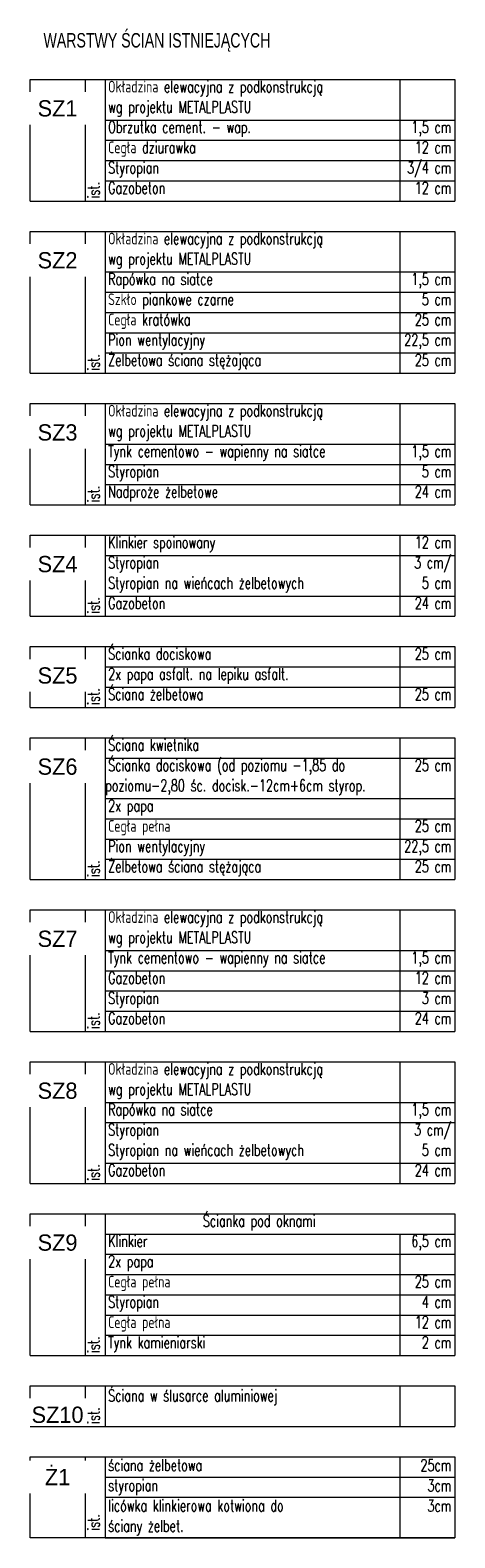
# Model space of a CAD drawing. Header units: centimetres. Extents: x -228435 to 111511, y -89367 to 428125.
# Tile 4 of 219: x -228160 to -213460, y 53839 to 105945. Entities that reach past the tile are written whole.
import ezdxf
from ezdxf.enums import TextEntityAlignment as Align

# ---------------------------------------------------------------- set-up
doc = ezdxf.new("R2010")
doc.units = ezdxf.units.CM
doc.header["$LTSCALE"] = 50
for name, color, linetype in [('ARCH_INFO_OPISY', 8, 'Continuous'), ('Pu1$0$ARCH_INFO_OPISY', 8, 'Continuous'), ('RYSUNKOWE_XREF', 8, 'Continuous')]:
    doc.layers.add(name, color=color, linetype=linetype)
doc.layers.add('ARCH_TABELKA', color=8, linetype='Continuous', lineweight=5)
doc.layers.add('Pu1$0$ARCH_TABELKA', color=8, linetype='Continuous', lineweight=5)
doc.styles.add('Arial', font='ARIAL.TTF')
doc.styles.add('Pu1$0$Romans', font='Romans.shx')
doc.styles.add('Pu1$0$Standard', font='txt')
doc.styles.add('Romans', font='Romans.shx')

# ---------------------------------------------------------------- blocks, each defined once
blk = doc.blocks.new('Ż1')
at = {"layer": 'ARCH_TABELKA'}
blk.add_line((-41322, 4632.7), (-41322, 4352.7), dxfattribs=at)
blk.add_lwpolyline([(-42602, 4632.7), (-41132, 4632.7), (-41132, 4352.7), (-42602, 4352.7)], close=True, dxfattribs=at)
for points in [[(-42412, 4632.7), (-42412, 4352.7)], [(-42342, 4632.7), (-42342, 4352.7)], [(-42342, 4562.7), (-41132, 4562.7)], [(-42342, 4492.7), (-41132, 4492.7)], [(-42342, 4352.7), (-41132, 4352.7)]]:
    blk.add_lwpolyline(points, dxfattribs=at)
at = {"layer": 'ARCH_INFO_OPISY', "color": 191, "style": 'Romans', "width": 0.7}
for s, p in [('ściana żelbetowa', (-42331.9, 4583.8)), ('styropian', (-42331.9, 4513.8)), ('licówka klinkierowa kotwiona do', (-42331.9, 4443.8)), ('ściany żelbet.', (-42331.9, 4373.8))]:
    blk.add_text(s, height=40.5, dxfattribs=at).set_placement(p)
for s, p in [('25cm', (-41144.3, 4583.4)), ('3cm', (-41144.3, 4513.4)), ('3cm', (-41144.3, 4443.4))]:
    blk.add_text(s, height=40.5, dxfattribs=at).set_placement(p, align=Align.RIGHT)
blk.add_text('ist.', height=40.5, rotation=90, dxfattribs=at).set_placement((-42361.8, 4377.9))
at = {"layer": 'Pu1$0$ARCH_INFO_OPISY', "color": 191, "insert": (-42507, 4562.7), "char_height": 56.25, "width": 190, "attachment_point": 5, "style": 'Pu1$0$Standard', "bg_fill": 2}
blk.add_mtext('Ż1', dxfattribs=at)
blk = doc.blocks.new('SZ2')
at = {"layer": 'Pu1$0$ARCH_TABELKA'}
for p, q in [((-42342, 4247.7), (-42342, 3757.7)), ((-41322, 4247.7), (-41322, 3757.7))]:
    blk.add_line(p, q, dxfattribs=at)
for points in [[(-42602, 3757.7), (-42602, 4247.7), (-41132, 4247.7), (-41132, 3757.7)], [(-42412, 4247.7), (-42412, 3757.7)], [(-42342, 4107.7), (-41132, 4107.7)], [(-42342, 4037.7), (-41132, 4037.7)], [(-42342, 3967.7), (-41132, 3967.7)], [(-42342, 3897.7), (-41132, 3897.7)], [(-42342, 3827.7), (-41132, 3827.7)], [(-42602, 3757.7), (-41132, 3757.7)], [(-42342, 3757.7), (-41132, 3757.7)]]:
    blk.add_lwpolyline(points, dxfattribs=at)
at = {"layer": 'Pu1$0$ARCH_INFO_OPISY', "color": 191, "style": 'Pu1$0$Romans', "width": 0.7}
for s, p in [('Okładzina elewacyjna z podkonstrukcją', (-42332, 4202.9)), ('wg projektu METALPLASTU', (-42332, 4132.9)), ('Rapówka na siatce', (-42332, 4062.9)), ('Szkło piankowe czarne', (-42332, 3992.9)), ('Cegła kratówka', (-42332, 3922.9)), ('Pion wentylacyjny', (-42332, 3852.9)), ('Żelbetowa ściana stężająca', (-42332, 3782.9))]:
    blk.add_text(s, height=40.5, dxfattribs=at).set_placement(p)
for s, p in [('1,5 cm', (-41144.3, 4062.9)), (' 5 cm', (-41144.3, 3992.9)), ('25 cm', (-41144.3, 3922.9)), ('22,5 cm', (-41144.3, 3852.9)), ('25 cm', (-41144.3, 3782.9))]:
    blk.add_text(s, height=40.5, dxfattribs=at).set_placement(p, align=Align.RIGHT)
blk.add_text('ist.', height=40.5, rotation=90, dxfattribs=at).set_placement((-42361.8, 3766.9))
at = {"layer": 'Pu1$0$ARCH_INFO_OPISY', "color": 191, "insert": (-42507, 4147.7), "char_height": 56.25, "width": 190, "attachment_point": 5, "style": 'Pu1$0$Standard', "bg_fill": 2}
blk.add_mtext('SZ2', dxfattribs=at)
blk = doc.blocks.new('SZ3')
at = {"layer": 'Pu1$0$ARCH_TABELKA'}
for p, q in [((-40792, 3033.3), (-40792, 2683.3)), ((-39772, 3033.3), (-39772, 2683.3))]:
    blk.add_line(p, q, dxfattribs=at)
for points in [[(-41052, 2683.3), (-41052, 3033.3), (-39582, 3033.3), (-39582, 2683.3)], [(-40862, 3033.3), (-40862, 2683.3)], [(-40792, 2893.3), (-39582, 2893.3)], [(-40792, 2823.3), (-39582, 2823.3)], [(-40792, 2753.3), (-39582, 2753.3)], [(-41052, 2683.3), (-39582, 2683.3)], [(-40792, 2683.3), (-39582, 2683.3)]]:
    blk.add_lwpolyline(points, dxfattribs=at)
at = {"layer": 'Pu1$0$ARCH_INFO_OPISY', "color": 191, "style": 'Pu1$0$Romans', "width": 0.7}
for s, p in [('Okładzina elewacyjna z podkonstrukcją', (-40782, 2988.5)), ('wg projektu METALPLASTU', (-40782, 2918.5)), ('Tynk cementowo - wapienny na siatce', (-40782, 2848.5)), ('Styropian', (-40782, 2778.5)), ('Nadproże żelbetowe', (-40782, 2708.5))]:
    blk.add_text(s, height=40.5, dxfattribs=at).set_placement(p)
for s, p in [('1,5 cm', (-39594.3, 2848.5)), (' 5 cm', (-39594.3, 2778.5)), ('24 cm', (-39594.3, 2708.5))]:
    blk.add_text(s, height=40.5, dxfattribs=at).set_placement(p, align=Align.RIGHT)
blk.add_text('ist.', height=40.5, rotation=90, dxfattribs=at).set_placement((-40811.8, 2692.5))
at = {"layer": 'Pu1$0$ARCH_INFO_OPISY', "color": 191, "insert": (-40957, 2933.3), "char_height": 56.25, "width": 190, "attachment_point": 5, "style": 'Pu1$0$Standard', "bg_fill": 2}
blk.add_mtext('SZ3', dxfattribs=at)
blk = doc.blocks.new('SZ4')
at = {"layer": 'Pu1$0$ARCH_TABELKA'}
for p, q in [((-40792, 2578.3), (-40792, 2298.3)), ((-39772, 2578.3), (-39772, 2298.3))]:
    blk.add_line(p, q, dxfattribs=at)
for points in [[(-41052, 2298.3), (-41052, 2578.3), (-39582, 2578.3), (-39582, 2298.3)], [(-40862, 2578.3), (-40862, 2298.3)], [(-40792, 2508.3), (-39582, 2508.3)], [(-40792, 2368.3), (-39582, 2368.3)], [(-41052, 2298.3), (-39582, 2298.3)], [(-40792, 2298.3), (-39582, 2298.3)]]:
    blk.add_lwpolyline(points, dxfattribs=at)
at = {"layer": 'Pu1$0$ARCH_INFO_OPISY', "color": 191, "style": 'Pu1$0$Romans', "width": 0.7}
for s, p in [('Klinkier spoinowany', (-40782, 2533.5)), ('Styropian', (-40782, 2463.5)), ('Styropian na wieńcach żelbetowych', (-40782, 2393.5)), ('Gazobeton', (-40782, 2323.5))]:
    blk.add_text(s, height=40.5, dxfattribs=at).set_placement(p)
for s, p in [('12 cm', (-39594.3, 2533.5)), ('3 cm/', (-39594.3, 2463.5)), (' 5 cm', (-39594.3, 2393.5)), ('24 cm', (-39594.3, 2323.5))]:
    blk.add_text(s, height=40.5, dxfattribs=at).set_placement(p, align=Align.RIGHT)
blk.add_text('ist.', height=40.5, rotation=90, dxfattribs=at).set_placement((-40811.8, 2307.5))
at = {"layer": 'Pu1$0$ARCH_INFO_OPISY', "color": 191, "insert": (-40957, 2478.3), "char_height": 56.25, "width": 190, "attachment_point": 5, "style": 'Pu1$0$Standard', "bg_fill": 2}
blk.add_mtext('SZ4', dxfattribs=at)
blk = doc.blocks.new('SZ5')
at = {"layer": 'Pu1$0$ARCH_TABELKA'}
for p, q in [((-42342, 2718.3), (-42342, 2508.3)), ((-41322, 2718.3), (-41322, 2508.3))]:
    blk.add_line(p, q, dxfattribs=at)
for points in [[(-42602, 2508.3), (-42602, 2718.3), (-41132, 2718.3), (-41132, 2508.3)], [(-42412, 2718.3), (-42412, 2508.3)], [(-42342, 2648.3), (-41132, 2648.3)], [(-42342, 2578.3), (-41132, 2578.3)], [(-42602, 2508.3), (-41132, 2508.3)]]:
    blk.add_lwpolyline(points, dxfattribs=at)
at = {"layer": 'Pu1$0$ARCH_INFO_OPISY', "color": 191, "style": 'Pu1$0$Romans', "width": 0.7}
for s, p in [('Ścianka dociskowa', (-42332, 2673.5)), ('2x papa asfalt. na lepiku asfalt.', (-42332, 2603.5)), ('Ściana żelbetowa', (-42332, 2533.5))]:
    blk.add_text(s, height=40.5, dxfattribs=at).set_placement(p)
for s, p in [('25 cm', (-41144.3, 2673.5)), (' 25 cm', (-41144.3, 2533.5))]:
    blk.add_text(s, height=40.5, dxfattribs=at).set_placement(p, align=Align.RIGHT)
blk.add_text('ist.', height=40.5, rotation=90, dxfattribs=at).set_placement((-42361.8, 2517.5))
at = {"layer": 'Pu1$0$ARCH_INFO_OPISY', "color": 191, "insert": (-42507, 2618.3), "char_height": 56.25, "width": 190, "attachment_point": 5, "style": 'Pu1$0$Standard', "bg_fill": 2}
blk.add_mtext('SZ5', dxfattribs=at)
blk = doc.blocks.new('SZ6')
at = {"layer": 'Pu1$0$ARCH_TABELKA'}
for p, q in [((-40792, 4923.3), (-40792, 4433.3)), ((-39772, 4923.3), (-39772, 4433.3))]:
    blk.add_line(p, q, dxfattribs=at)
for points in [[(-41052, 4433.3), (-41052, 4923.3), (-39582, 4923.3), (-39582, 4433.3)], [(-40862, 4923.3), (-40862, 4433.3)], [(-40792, 4853.3), (-39582, 4853.3)], [(-40792, 4713.3), (-39582, 4713.3)], [(-40792, 4643.3), (-39582, 4643.3)], [(-40792, 4643.3), (-39582, 4643.3)], [(-40792, 4573.3), (-39582, 4573.3)], [(-40792, 4503.3), (-39582, 4503.3)], [(-41052, 4433.3), (-39582, 4433.3)]]:
    blk.add_lwpolyline(points, dxfattribs=at)
at = {"layer": 'Pu1$0$ARCH_INFO_OPISY', "color": 191, "style": 'Pu1$0$Romans', "width": 0.7}
for s, p in [('Ściana kwietnika', (-40782, 4878.5)), ('Ścianka dociskowa (od poziomu -1,85 do ', (-40782, 4808.5)), ('poziomu-2,80 śc. docisk.-12cm+6cm styrop.', (-40792.1, 4738.5)), ('2x papa', (-40782, 4668.5)), ('Cegła pełna', (-40782, 4598.5)), ('Pion wentylacyjny', (-40782, 4528.5)), ('Żelbetowa ściana stężająca', (-40782, 4458.5))]:
    blk.add_text(s, height=40.5, dxfattribs=at).set_placement(p)
for s, p in [('25 cm', (-39594.3, 4808.5)), ('25 cm', (-39594.3, 4598.5)), ('22,5 cm', (-39594.3, 4528.5)), ('25 cm', (-39594.3, 4458.5))]:
    blk.add_text(s, height=40.5, dxfattribs=at).set_placement(p, align=Align.RIGHT)
blk.add_text('ist.', height=40.5, rotation=90, dxfattribs=at).set_placement((-40811.8, 4442.5))
at = {"layer": 'Pu1$0$ARCH_INFO_OPISY', "color": 191, "insert": (-40957, 4823.3), "char_height": 56.25, "width": 190, "attachment_point": 5, "style": 'Pu1$0$Standard', "bg_fill": 2}
blk.add_mtext('SZ6', dxfattribs=at)
blk = doc.blocks.new('SZ7')
at = {"layer": 'Pu1$0$ARCH_TABELKA'}
for p, q in [((-40792, 4468.3), (-40792, 4048.3)), ((-39772, 4468.3), (-39772, 4048.3))]:
    blk.add_line(p, q, dxfattribs=at)
for points in [[(-41052, 4048.3), (-41052, 4468.3), (-39582, 4468.3), (-39582, 4048.3)], [(-40862, 4468.3), (-40862, 4048.3)], [(-40792, 4328.3), (-39582, 4328.3)], [(-40792, 4258.3), (-39582, 4258.3)], [(-40792, 4188.3), (-39582, 4188.3)], [(-40792, 4118.3), (-39582, 4118.3)], [(-40792, 4118.3), (-39582, 4118.3)], [(-41052, 4048.3), (-39582, 4048.3)]]:
    blk.add_lwpolyline(points, dxfattribs=at)
at = {"layer": 'Pu1$0$ARCH_INFO_OPISY', "color": 191, "style": 'Pu1$0$Romans', "width": 0.7}
for s, p in [('Okładzina elewacyjna z podkonstrukcją', (-40782, 4423.5)), ('wg projektu METALPLASTU', (-40782, 4353.5)), ('Tynk cementowo - wapienny na siatce', (-40782, 4283.5)), ('Gazobeton', (-40782, 4213.5)), ('Styropian', (-40782, 4143.5)), ('Gazobeton', (-40782, 4073.5))]:
    blk.add_text(s, height=40.5, dxfattribs=at).set_placement(p)
for s, p in [('1,5 cm', (-39594.3, 4283.5)), (' 12 cm', (-39594.3, 4213.5)), (' 3 cm', (-39594.3, 4143.5)), ('24 cm', (-39594.3, 4073.5))]:
    blk.add_text(s, height=40.5, dxfattribs=at).set_placement(p, align=Align.RIGHT)
blk.add_text('ist.', height=40.5, rotation=90, dxfattribs=at).set_placement((-40811.8, 4057.5))
at = {"layer": 'Pu1$0$ARCH_INFO_OPISY', "color": 191, "insert": (-40957, 4368.3), "char_height": 56.25, "width": 190, "attachment_point": 5, "style": 'Pu1$0$Standard', "bg_fill": 2}
blk.add_mtext('SZ7', dxfattribs=at)
blk = doc.blocks.new('SZ1')
at = {"layer": 'Pu1$0$ARCH_TABELKA'}
for p, q in [((-42342, 4247.7), (-42342, 3827.7)), ((-41322, 4247.7), (-41322, 3827.7))]:
    blk.add_line(p, q, dxfattribs=at)
for points in [[(-42602, 3827.7), (-42602, 4247.7), (-41132, 4247.7), (-41132, 3827.7)], [(-42412, 4247.7), (-42412, 3827.7)], [(-42342, 4107.7), (-41132, 4107.7)], [(-42342, 4037.7), (-41132, 4037.7)], [(-42342, 3967.7), (-41132, 3967.7)], [(-42342, 3897.7), (-41132, 3897.7)], [(-42602, 3827.7), (-41132, 3827.7)]]:
    blk.add_lwpolyline(points, dxfattribs=at)
at = {"layer": 'Pu1$0$ARCH_INFO_OPISY', "color": 191, "style": 'Pu1$0$Romans', "width": 0.7}
for s, p in [('Okładzina elewacyjna z podkonstrukcją', (-42332, 4202.9)), ('wg projektu METALPLASTU', (-42332, 4132.9)), ('Obrzutka cement. - wap.', (-42332, 4062.9)), ('Cegła dziurawka', (-42332, 3992.9)), ('Styropian', (-42332, 3922.9)), ('Gazobeton', (-42332, 3852.9))]:
    blk.add_text(s, height=40.5, dxfattribs=at).set_placement(p)
for s, p in [('1,5 cm', (-41144.3, 4062.9)), ('12 cm', (-41144.3, 3992.9)), (' 3/4 cm', (-41144.3, 3922.9)), ('12 cm', (-41144.3, 3852.9))]:
    blk.add_text(s, height=40.5, dxfattribs=at).set_placement(p, align=Align.RIGHT)
blk.add_text('ist.', height=40.5, rotation=90, dxfattribs=at).set_placement((-42361.8, 3836.9))
at = {"layer": 'Pu1$0$ARCH_INFO_OPISY', "color": 191, "insert": (-42507, 4147.7), "char_height": 56.25, "width": 190, "attachment_point": 5, "style": 'Pu1$0$Standard', "bg_fill": 2}
blk.add_mtext('SZ1', dxfattribs=at)
blk = doc.blocks.new('SZ8')
at = {"layer": 'Pu1$0$ARCH_TABELKA'}
for p, q in [((-40792, 3628.3), (-40792, 3208.3)), ((-39772, 3628.3), (-39772, 3208.3))]:
    blk.add_line(p, q, dxfattribs=at)
for points in [[(-41052, 3208.3), (-41052, 3628.3), (-39582, 3628.3), (-39582, 3208.3)], [(-40862, 3628.3), (-40862, 3208.3)], [(-40792, 3488.3), (-39582, 3488.3)], [(-40792, 3418.3), (-39582, 3418.3)], [(-40792, 3278.3), (-39582, 3278.3)], [(-41052, 3208.3), (-39582, 3208.3)]]:
    blk.add_lwpolyline(points, dxfattribs=at)
at = {"layer": 'Pu1$0$ARCH_INFO_OPISY', "color": 191, "style": 'Pu1$0$Romans', "width": 0.7}
for s, p in [('Okładzina elewacyjna z podkonstrukcją', (-40782, 3583.5)), ('wg projektu METALPLASTU', (-40782, 3513.5)), ('Rapówka na siatce', (-40782, 3443.5)), ('Styropian', (-40782, 3373.5)), ('Styropian na wieńcach żelbetowych', (-40782, 3303.5)), ('Gazobeton', (-40782, 3233.5))]:
    blk.add_text(s, height=40.5, dxfattribs=at).set_placement(p)
for s, p in [('1,5 cm', (-39594.3, 3443.5)), ('3 cm/', (-39594.3, 3373.5)), (' 5 cm', (-39594.3, 3303.5)), ('24 cm', (-39594.3, 3233.5))]:
    blk.add_text(s, height=40.5, dxfattribs=at).set_placement(p, align=Align.RIGHT)
blk.add_text('ist.', height=40.5, rotation=90, dxfattribs=at).set_placement((-40811.8, 3217.5))
at = {"layer": 'Pu1$0$ARCH_INFO_OPISY', "color": 191, "insert": (-40957, 3528.3), "char_height": 56.25, "width": 190, "attachment_point": 5, "style": 'Pu1$0$Standard', "bg_fill": 2}
blk.add_mtext('SZ8', dxfattribs=at)
blk = doc.blocks.new('SZ9')
at = {"layer": 'Pu1$0$ARCH_TABELKA'}
for p, q in [((-40792, 3103.3), (-40792, 2613.3)), ((-39772, 3033.3), (-39772, 2613.3))]:
    blk.add_line(p, q, dxfattribs=at)
for points in [[(-41052, 2613.3), (-41052, 3103.3), (-39582, 3103.3), (-39582, 2613.3)], [(-40862, 3103.3), (-40862, 2613.3)], [(-40792, 3033.3), (-39582, 3033.3)], [(-40792, 2963.3), (-39582, 2963.3)], [(-40792, 2893.3), (-39582, 2893.3)], [(-40792, 2823.3), (-39582, 2823.3)], [(-40792, 2823.3), (-39582, 2823.3)], [(-40792, 2753.3), (-39582, 2753.3)], [(-40792, 2753.3), (-39582, 2753.3)], [(-40792, 2683.3), (-39582, 2683.3)], [(-41052, 2613.3), (-39582, 2613.3)]]:
    blk.add_lwpolyline(points, dxfattribs=at)
at = {"layer": 'Pu1$0$ARCH_INFO_OPISY', "color": 191, "style": 'Pu1$0$Romans', "width": 0.7}
for s, p in [('Ścianka pod oknami', (-40454.3, 3058.5)), ('Klinkier', (-40782, 2988.5)), ('2x papa', (-40782, 2918.5)), ('Cegła pełna', (-40782, 2848.5)), ('Styropian', (-40782, 2778.5)), ('Cegła pełna', (-40782, 2708.5)), ('Tynk kamieniarski', (-40782, 2638.5))]:
    blk.add_text(s, height=40.5, dxfattribs=at).set_placement(p)
for s, p in [('6,5 cm', (-39594.3, 2988.5)), ('25 cm', (-39594.3, 2848.5)), ('4 cm', (-39594.3, 2778.5)), ('12 cm', (-39594.3, 2708.5)), ('2 cm', (-39594.3, 2638.5))]:
    blk.add_text(s, height=40.5, dxfattribs=at).set_placement(p, align=Align.RIGHT)
blk.add_text('ist.', height=40.5, rotation=90, dxfattribs=at).set_placement((-40811.8, 2622.5))
at = {"layer": 'Pu1$0$ARCH_INFO_OPISY', "color": 191, "insert": (-40957, 3003.3), "char_height": 56.25, "width": 190, "attachment_point": 5, "style": 'Pu1$0$Standard', "bg_fill": 2}
blk.add_mtext('SZ9', dxfattribs=at)
blk = doc.blocks.new('SZ10')
at = {"layer": 'Pu1$0$ARCH_TABELKA'}
for p, q in [((-40792, 2508.3), (-40792, 2368.3)), ((-39772, 2508.3), (-39772, 2368.3))]:
    blk.add_line(p, q, dxfattribs=at)
for points in [[(-41052, 2368.3), (-41052, 2508.3), (-39582, 2508.3), (-39582, 2368.3)], [(-40862, 2508.3), (-40862, 2368.3)]]:
    blk.add_lwpolyline(points, dxfattribs=at)
at = {"layer": 'Pu1$0$ARCH_INFO_OPISY', "color": 191, "style": 'Pu1$0$Romans', "width": 0.7}
blk.add_text('Ściana w ślusarce aluminiowej', height=40.5, dxfattribs=at).set_placement((-40782, 2454.8))
at = {"layer": 'Pu1$0$ARCH_INFO_OPISY', "color": 191, "insert": (-40957, 2408.3), "char_height": 56.25, "width": 190, "attachment_point": 5, "style": 'Pu1$0$Standard', "bg_fill": 2}
blk.add_mtext('SZ10', dxfattribs=at)
at = {"layer": 'Pu1$0$ARCH_TABELKA'}
blk.add_lwpolyline([(-41052, 2368.3), (-39582, 2368.3)], dxfattribs=at)
at = {"layer": 'Pu1$0$ARCH_INFO_OPISY', "color": 191, "style": 'Pu1$0$Romans', "width": 0.7}
blk.add_text('ist.', height=40.5, rotation=90, dxfattribs=at).set_placement((-40811.8, 2377.5))

msp = doc.modelspace()

# ---------------------------------------------------------------- block references
at = {"layer": 'RYSUNKOWE_XREF', "xscale": 10, "yscale": 10, "zscale": 10}
for name, p in [('SZ1', (197860, 61762.21232, -5670)), ('SZ2', (197860, 56512.21232, -5670)), ('SZ3', (182360, 62706.1, -5670)), ('SZ4', (182360, 62706.1, -5670)), ('SZ5', (197860, 57456.11232, -5670)), ('SZ6', (182360, 32256.11232, -5670)), ('SZ7', (182360, 30856.11232, -5670)), ('SZ8', (182360, 34006.11232, -5670)), ('SZ9', (182360, 34006.11232, -5670)), ('SZ10', (182360, 34006.11232, -5670)), ('Ż1', (197860, 10312.21232, -5670))]:
    msp.add_blockref(name, p, dxfattribs=at)

# ---------------------------------------------------------------- texts
at = {"layer": 'ARCH_INFO_OPISY', "style": 'Arial', "width": 0.7}
msp.add_text('WARSTWY ŚCIAN ISTNIEJĄCYCH', height=500, dxfattribs=at).set_placement((-227696.47271, 105345.05592, -5670))

doc.saveas('drawing.dxf')
